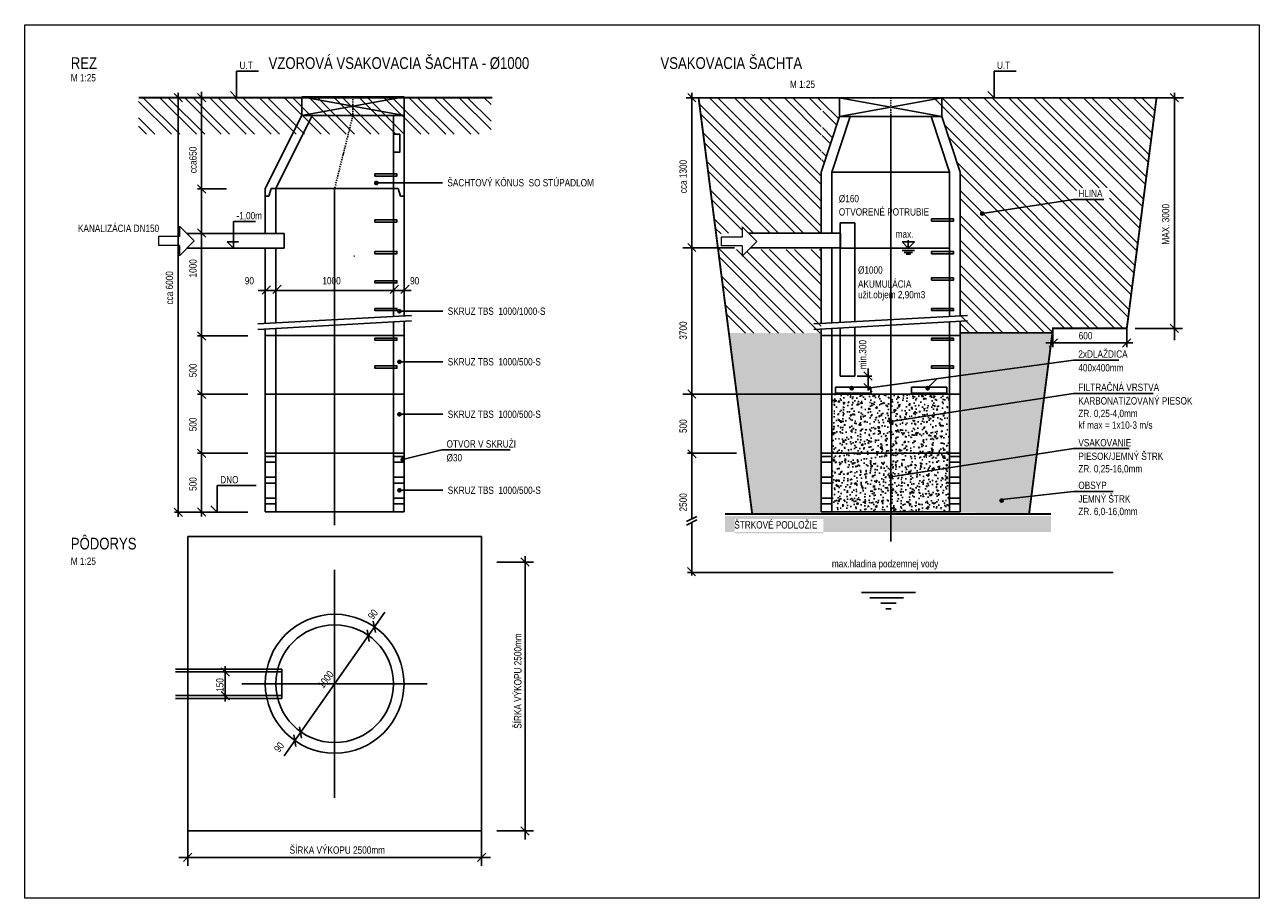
# Model space of a CAD drawing. Header units: millimetres. Extents: x 371321 to 690386, y -299082 to -101508.
# Tile 4 of 38: x 401101 to 411601, y -292294 to -284869. Entities that reach past the tile are written whole.
import ezdxf

# ---------------------------------------------------------------- set-up
doc = ezdxf.new("R2010")
doc.units = ezdxf.units.MM
doc.header["$LTSCALE"] = 10
doc.header["$MEASUREMENT"] = 0
doc.linetypes.add('CENTER1', pattern=[0.77, 0.5, -0.1, 0.07, -0.1])
doc.linetypes.add('DASHDOTX2', pattern=[2, 1, -0.5, 0, -0.5])
for name, color, linetype in [('0B_FLUHEP_E_OSI', 7, 'DASHDOTX2'), ('0B_FLUHEP_E_TENKA', 7, 'Continuous'), ('koty vodar', 5, 'Continuous'), ('koty zti', 5, 'Continuous'), ('PT-KANAL.DAZDOVA', 7, 'Continuous')]:
    doc.layers.add(name, color=color, linetype=linetype)
doc.layers.add('koty', color=178, linetype='Continuous', lineweight=0)
doc.layers.add('RAMCEK', color=6, linetype='Continuous', lineweight=30, plot=False)
doc.styles.add('POPIS', font='arial.ttf', dxfattribs={"width": 0.8})
doc.styles.get("Standard").update_dxf_attribs({"font": 'simplex.shx', "width": 0.8})
doc.dimstyles.get("Standard").update_dxf_attribs({"dimtxt": 0.18, "dimasz": 0.18, "dimexe": 0.18, "dimexo": 0.0625, "dimgap": 0.09, "dimtad": 0, "dimtih": 1, "dimtoh": 1, "dimdec": 4, "dimzin": 0, "dimdsep": 46, "dimtxsty": 'Standard', "dimcen": 0.09, "dimadec": 0, "dimazin": 0, "dimtfac": 1, "dimtdec": 4, "dimtofl": 0, "dimtmove": 0, "dimatfit": 3, "dimfxl": 1, "dimtolj": 1, "dimtzin": 0, "dimarcsym": 0})

# ---------------------------------------------------------------- blocks, each defined once
blk = doc.blocks.new('A$C442C5F31')
at = {"layer": 'koty', "linetype": 'Continuous'}
h = blk.add_hatch(color=0, dxfattribs=at)
h.paths.add_polyline_path([(0, 35), (0, 65), (71.7, 65), (71.7, 100), (121.7, 50), (71.7, 0), (71.7, 35)], flags=17)
h.paths.add_polyline_path([(0, 35), (0, 65), (71.7, 65), (71.7, 100), (121.7, 50), (71.7, 0), (71.7, 35)])
at = {"layer": 'koty', "color": 0, "linetype": 'Continuous'}
for p, q in [((71.7, 100), (71.7, 65)), ((71.7, 100), (121.7, 50)), ((0, 65), (0, 35)), ((71.7, 65), (0, 65)), ((71.7, 0), (121.7, 50)), ((71.7, 35), (0, 35)), ((71.7, 35), (71.7, 0))]:
    blk.add_line(p, q, dxfattribs=at)

msp = doc.modelspace()

# ---------------------------------------------------------------- hatches: boundary and pattern name
h = msp.add_hatch()
h.set_pattern_fill('ANSI32', color=8, scale=400, angle=90)
h.set_pattern_definition([(135, (-224543.34, 910878.73), (-106.066017, -106.066017), []), (135, (-224543.34, 910949.44), (-106.066017, -106.066017), [])])
h.paths.add_polyline_path([(402407, -285490), (402406, -285489), (402069, -285489), (402069, -285800), (402407, -285800)])
h.paths.add_polyline_path([(402606, -285489), (402407, -285489), (402407, -285800), (402606, -285800)])
h.paths.add_polyline_path([(405067, -285489), (402606, -285489), (402606, -285800), (405067, -285800)])
h = msp.add_hatch()
h.set_pattern_fill('ANSI32', color=8, scale=400, angle=90)
h.set_pattern_definition([(135, (-227130.07, 911988.8), (-106.066017, -106.066017), []), (135, (-227130.07, 912059.51), (-106.066017, -106.066017), [])])
h.paths.add_polyline_path([(407876, -285489), (406832, -285489), (407090, -287491), (407876, -287491), (407876, -286778), (407261, -286778), (407202, -286836), (407202, -286778), (407023, -286778), (407023, -286641), (407202, -286641), (407202, -286586), (407257, -286641), (407876, -286641)])
h = msp.add_hatch()
h.set_pattern_fill('GRAVEL', color=254, scale=200)
h.set_pattern_definition([(228.01279, (399651.648, -291289.433), (-1600, -1800), [26.9072, -2663.8176]), (184.96974, (399633.648, -291309.433), (2400, 200), [46.1736, -4571.185]), (132.51045, (399587.648, -291313.433), (2000, -2200), [32.5576, -3223.2065]), (267.27369, (399509.648, -291363.433), (200, 4000), [42.0476, -4162.7116]), (292.83365, (399507.648, -291405.433), (-1000, 2400), [41.231, -4081.8746]), (357.27369, (399523.648, -291443.433), (-4000, 200), [42.0476, -4162.7116]), (37.69424, (399565.648, -291445.433), (-2600, -2000), [55.6058, -5504.9697]), (72.25533, (399609.648, -291411.433), (1400, 4400), [52.4976, -5197.2643]), (121.42957, (399625.648, -291361.433), (-1600, 2600), [42.19, -4176.8146]), (175.23636, (399603.648, -291325.433), (2200, -200), [48.1664, -2360.1525]), (222.39744, (399555.648, -291321.433), (-2400, -2200), [62.2896, -6166.675]), (138.81407, (399707.648, -291365.433), (-1400, 1200), [21.2602, -2104.769]), (171.46923, (399691.648, -291351.433), (2600, -400), [40.4474, -4004.3023]), (225, (399651.65, -291345.43), (-2e-14, -200), [28.2842, -254.5585]), (203.1986, (399637.648, -291321.433), (1000, 400), [15.2316, -1507.923]), (291.8014, (399623.648, -291327.433), (-200, 600), [21.5406, -1055.4924]), (30.96376, (399631.648, -291347.433), (600, 400), [34.9858, -1131.2046]), (161.56505, (399661.65, -291329.433), (400, -200), [25.2982, -607.1573]), (16.38954, (399507.648, -291327.433), (2000, 600), [35.44, -3508.569]), (70.34618, (399541.648, -291317.433), (-800, -2200), [29.7322, -2943.4815]), (293.1986, (399661.648, -291289.433), (-400, 1000), [30.463, -1492.6916]), (343.61046, (399673.648, -291317.433), (-2000, 600), [35.44, -3508.569]), (339.44395, (399507.648, -291451.433), (-1000, 400), [34.176, -1674.6247]), (294.77514, (399539.648, -291463.433), (-1000, 2200), [28.6356, -2834.9286]), (66.8014, (399663.648, -291489.433), (400, 1000), [30.463, -1492.6916]), (17.35402, (399675.648, -291461.433), (-2600, -800), [33.5262, -3319.0847]), (69.44395, (399565.648, -291489.433), (-400, -1000), [17.088, -1691.7127]), (101.30993, (399651.648, -291489.433), (-200, 800), [10.198, -1009.606]), (165.96376, (399649.65, -291479.433), (600, -200), [41.231, -783.39]), (186.00901, (399609.648, -291469.433), (2000, 200), [38.21, -3782.7846]), (303.69007, (399631.65, -291365.433), (-200, 400), [28.8444, -692.266]), (353.15723, (399647.648, -291389.433), (3400, -400), [50.3588, -4985.5125]), (60.9454, (399697.648, -291395.433), (-800, -1400), [20.5912, -2038.5348]), (90, (399707.65, -291377.43), (-200, 200), [12, -188]), (120.25644, (399605.648, -291463.433), (800, -1400), [27.7848, -2750.704]), (48.01279, (399591.648, -291439.433), (1600, 1800), [53.8144, -2636.9104]), (0, (399627.65, -291399.43), (200, 200), [52, -148]), (325.30485, (399679.648, -291399.433), (2000, -1400), [31.6228, -3130.655]), (254.0546, (399705.648, -291417.433), (-200, -800), [29.1204, -1426.9016]), (207.645975, (399697.648, -291445.433), (-3800, -2000), [47.413, -4693.8948]), (175.42608, (399655.648, -291467.433), (-2600, 200), [50.1598, -4965.8147])])
h.paths.add_polyline_path([(407876, -287489), (407090, -287489), (407295, -289030), (408466, -289009), (409648, -289023), (409822, -287642), (409056, -287760), (409056, -289009), (407876, -289009)])
h.paths.add_polyline_path([(409841, -287489), (409056, -287489), (409056, -287760), (409822, -287642)])
h = msp.add_hatch()
h.set_pattern_fill('AR-CONC', color=8, scale=15)
h.set_pattern_definition([(50, (399507.65, -291989.43), (107.589, -9.4128), [11.25, -123.75]), (355, (399507.65, -291989.43), (-20.8127, 112.8288), [9, -99]), (100.4514, (399516.61, -291990.22), (86.7763, 103.416), [9.561, -105.1713]), (46.1842, (399507.65, -291959.43), (160.0862, -24.8279), [16.875, -185.625]), (96.6356, (399520.99, -291961.5), (140.1993, 146.1178), [14.3416, -157.757]), (351.1842, (399507.65, -291959.43), (140.1993, 146.1178), [13.5, -148.5]), (21, (399522.65, -291966.93), (89.53606, -60.3928), [11.25, -123.75]), (326, (399522.65, -291966.93), (36.4973, 108.7725), [9, -99]), (71.4514, (399530.11, -291971.97), (126.0334, 48.3797), [9.561, -105.1713]), (37.5, (399507.648, -291989.433), (1.82398, 49.93408), [0, -97.8, 0, -100.5, 0, -99.375]), (7.5, (399507.65, -291989.433), (39.46043, 59.16176), [0, -57.3, 0, -95.55, 0, -37.875]), (327.5, (399474.198, -291989.433), (80.07337, -3.38323), [0, -37.5, 0, -117, 0, -155.25]), (317.5, (399459.2, -291989.43), (87.47793, 15.01575), [0, -48.75, 0, -77.7, 0, -110.25])])
h.paths.add_polyline_path([(407966, -288009), (407966, -288509), (408466, -288509), (408466, -288009)])
h.paths.add_polyline_path([(408466, -288009), (408466, -288351), (408966, -288274), (408966, -288009)])
h.paths.add_polyline_path([(408466, -288351), (408466, -288509), (408966, -288509), (408966, -288274)])
h = msp.add_hatch()
h.set_pattern_fill('AR-CONC', color=256, scale=15)
h.set_pattern_definition([(50, (399507.65, -291489.43), (107.589, -9.4128), [11.25, -123.75]), (355, (399507.65, -291489.43), (-20.8127, 112.8288), [9, -99]), (100.4514, (399516.61, -291490.22), (86.7763, 103.416), [9.561, -105.1713]), (46.1842, (399507.65, -291459.43), (160.0862, -24.8279), [16.875, -185.625]), (96.6356, (399520.99, -291461.5), (140.1993, 146.1178), [14.3416, -157.757]), (351.1842, (399507.65, -291459.43), (140.1993, 146.1178), [13.5, -148.5]), (21, (399522.65, -291466.93), (89.53606, -60.3928), [11.25, -123.75]), (326, (399522.65, -291466.93), (36.4973, 108.7725), [9, -99]), (71.4514, (399530.11, -291471.97), (126.0334, 48.3797), [9.561, -105.1713]), (37.5, (399507.648, -291489.433), (1.82398, 49.93408), [0, -97.8, 0, -100.5, 0, -99.375]), (7.5, (399507.65, -291489.433), (39.46043, 59.16176), [0, -57.3, 0, -95.55, 0, -37.875]), (327.5, (399474.198, -291489.433), (80.07337, -3.38323), [0, -37.5, 0, -117, 0, -155.25]), (317.5, (399459.2, -291489.43), (87.47793, 15.01575), [0, -48.75, 0, -77.7, 0, -110.25])])
h.paths.add_polyline_path([(408466, -289009), (408466, -288509), (407966, -288509), (407966, -289009)])
h.paths.add_polyline_path([(408466, -288712), (408466, -289009), (408966, -289009), (408966, -288635)])
h.paths.add_polyline_path([(408966, -288509), (408966, -288635), (408466, -288712), (408466, -288509)])
at = {"ltscale": 0.5}
h = msp.add_hatch(dxfattribs=at)
h.set_pattern_fill('GRAVEL', color=254, scale=100)
h.set_pattern_definition([(228.0127875, (-227058.0666, 912324.479), (-800, -900), [13.4536, -1331.908805]), (184.96974073, (-227067.0666, 912314.4787), (1200, 100), [23.0868, -2285.592476]), (132.5104471, (-227090.0666, 912312.479), (1000, -1100), [16.2788, -1611.6032596]), (267.273689, (-227129.0666, 912287.4787), (100, 2000), [21.0238, -2081.355804]), (292.83365418, (-227130.0666, 912266.4787), (-500, 1200), [20.6155, -2040.937313]), (357.273689, (-227122.0666, 912247.4787), (-2000, 100), [21.0238, -2081.355804]), (37.69424047, (-227101.0666, 912246.4787), (-1300, -1000), [27.8029, -2752.484855]), (72.25532837, (-227079.0666, 912263.4787), (700, 2200), [26.2488, -2598.63215]), (121.4295656, (-227071.0666, 912288.4787), (-800, 1300), [21.095, -2088.407311]), (175.2363583, (-227082.067, 912306.479), (1100, -100), [24.0832, -1180.076258]), (222.3974378, (-227106.0666, 912308.4787), (-1200, -1100), [31.1448, -3083.3375005]), (138.8140748, (-227030.067, 912286.479), (-700, 600), [10.6301, -1052.384481]), (171.4692344, (-227038.0666, 912293.4787), (1300, -200), [20.2237, -2002.1511416]), (225, (-227058.07, 912296.48), (-1e-14, -100), [14.1421, -127.279256]), (203.1985905, (-227065.067, 912308.479), (500, 200), [7.6158, -753.9615106]), (291.8014095, (-227072.067, 912305.479), (-100, 300), [10.7703, -527.746181]), (30.9637565, (-227068.067, 912295.479), (300, 200), [17.4929, -565.6022895]), (161.5650512, (-227053.067, 912304.48), (200, -100), [12.6491, -303.578666]), (16.38954033, (-227130.0666, 912305.479), (1000, 300), [17.72, -1754.284515]), (70.34617594, (-227113.0666, 912310.479), (-400, -1100), [14.8661, -1471.740775]), (293.1985905, (-227053.067, 912324.479), (-200, 500), [15.2315, -746.3458106]), (343.61045967, (-227047.0666, 912310.479), (-1000, 300), [17.72, -1754.284515]), (339.4439548, (-227130.067, 912243.479), (-500, 200), [17.088, -837.3123745]), (294.77514057, (-227114.0666, 912237.479), (-500, 1100), [14.3178, -1417.464306]), (66.8014095, (-227052.067, 912224.479), (200, 500), [15.2315, -746.3458106]), (17.35402464, (-227046.0666, 912238.479), (-1300, -400), [16.7631, -1659.5423614]), (69.4439548, (-227101.067, 912224.479), (-200, -500), [8.544, -845.8563745]), (101.3099325, (-227058.067, 912224.479), (-100, 400), [5.099, -504.802951]), (165.9637565, (-227059.067, 912229.479), (300, -100), [20.6155, -391.6950626]), (186.00900596, (-227079.0666, 912234.4787), (1000, 100), [19.105, -1891.3923175]), (303.6900675, (-227068.067, 912286.48), (-100, 200), [14.4222, -346.1329275]), (353.1572266, (-227060.0666, 912274.4787), (1700, -200), [25.1794, -2492.7562624]), (60.9453959, (-227035.067, 912271.479), (-400, -700), [10.2956, -1019.267414]), (90, (-227030.07, 912280.48), (-100, 100), [6, -94]), (120.25643716, (-227081.0666, 912237.479), (400, -700), [13.8924, -1375.351999]), (48.0127875, (-227088.0666, 912249.479), (800, 900), [26.9072, -1318.455205]), (0, (-227070.07, 912269.48), (100, 100), [26, -74]), (325.30484647, (-227044.0666, 912269.479), (1000, -700), [15.8114, -1565.32743]), (254.0546041, (-227031.067, 912260.479), (-100, -400), [14.5602, -713.450789]), (207.64597536, (-227035.0666, 912246.4787), (-1900, -1000), [23.7065, -2346.947418]), (175.42607874, (-227056.0666, 912235.4787), (-1300, 100), [25.0799, -2482.907341])])
h.paths.add_polyline_path([(409829, -289045), (407056, -289045), (407056, -289180), (409830, -289180)])
h.paths.add_polyline_path([(407138, -289192), (407894, -289192), (407894, -289070), (407138, -289070)])

# ---------------------------------------------------------------- linework, layer by layer
at = {"linetype": 'Continuous', "ltscale": 10}
for p, q in [((402903, -285264), (403090, -285264)), ((402903, -285489), (402903, -285264)), ((409345, -285264), (409533, -285264)), ((409345, -285489), (409345, -285264)), ((402371, -285454), (402442, -285524)), ((402571, -285454), (402642, -285524)), ((402606, -285439), (402606, -289048)), ((402903, -285489), (402850, -285436)), ((410956, -285489), (406727, -285489)), ((406740, -285454), (406810, -285524)), ((409345, -285489), (409292, -285436)), ((410843, -285454), (410914, -285524)), ((410021, -286354), (409244, -286474)), ((410021, -286354), (410279, -286354)), ((402571, -286603), (402642, -286674)), ((406740, -286727), (406810, -286797)), ((408616, -286767), (408563, -286713)), ((408616, -286767), (408616, -286700)), ((408616, -286767), (408669, -286713)), ((403087, -287127), (404387, -287127)), ((403120, -287158), (403191, -287087)), ((403210, -287154), (403281, -287083)), ((404210, -287154), (404281, -287083)), ((404300, -287154), (404371, -287083)), ((402571, -287479), (402642, -287550)), ((410843, -287414), (410914, -287485)), ((403147, -287509), (404327, -287509)), ((407876, -287509), (409056, -287509)), ((409786, -287574), (410525, -287574)), ((409814, -287609), (409884, -287539)), ((410438, -287609), (410509, -287539)), ((410021, -287719), (408268, -287958)), ((410021, -287719), (410405, -287719)), ((408238, -287818), (408308, -287889)), ((402571, -287975), (402642, -288046)), ((403147, -288009), (404327, -288009)), ((406740, -287973), (406810, -288043)), ((407876, -288009), (409056, -288009)), ((408238, -287918), (408308, -287988)), ((410021, -288002), (408467, -288241)), ((410021, -288002), (410697, -288002)), ((402571, -288475), (402642, -288546)), ((403147, -288509), (404327, -288509)), ((403147, -288538), (403237, -288538)), ((404237, -288538), (404327, -288538)), ((404648, -288483), (404317, -288565)), ((404648, -288483), (405230, -288483)), ((406740, -288481), (406811, -288551)), ((407876, -288509), (409056, -288509)), ((407876, -288538), (407966, -288538)), ((410021, -288472), (408467, -288711)), ((408966, -288538), (409056, -288538)), ((410021, -288472), (410495, -288472)), ((403147, -288588), (403237, -288588)), ((404237, -288588), (404327, -288588)), ((407876, -288588), (407966, -288588)), ((408966, -288588), (409056, -288588)), ((403147, -288714), (403237, -288714)), ((404237, -288714), (404327, -288714)), ((407876, -288714), (407966, -288714)), ((408966, -288714), (409056, -288714)), ((403147, -288764), (403237, -288764)), ((404237, -288764), (404327, -288764)), ((407876, -288764), (407966, -288764)), ((408966, -288764), (409056, -288764)), ((410021, -288835), (409410, -288903)), ((410021, -288835), (410359, -288835)), ((403147, -288892), (403237, -288892)), ((403147, -288942), (403237, -288942)), ((404237, -288892), (404327, -288892)), ((404237, -288942), (404327, -288942)), ((407876, -288892), (407966, -288892)), ((407876, -288942), (407966, -288942)), ((408966, -288892), (409056, -288892)), ((408966, -288942), (409056, -288942)), ((402371, -288978), (402442, -289049)), ((402571, -288975), (402642, -289046)), ((403147, -289009), (404327, -289009)), ((407876, -289009), (409056, -289009)), ((402487, -289220), (402487, -291720)), ((404987, -289220), (402487, -289220)), ((404987, -291720), (404987, -289220)), ((405117, -289436), (405428, -289436)), ((405392, -289471), (405321, -289401)), ((405357, -291795), (405357, -289385)), ((406737, -289483), (406807, -289553)), ((404084, -290036), (404066, -289938)), ((404032, -290110), (404015, -290011)), ((402806, -290320), (402806, -290620)), ((402771, -290335), (402842, -290406)), ((403287, -290345), (403287, -290595)), ((402771, -290535), (402842, -290606)), ((403456, -290933), (403438, -290835)), ((403407, -291003), (403390, -290904)), ((405392, -291756), (405321, -291685)), ((402487, -292017), (402487, -291707)), ((402487, -291720), (404987, -291720)), ((404987, -291707), (404987, -292017)), ((405428, -291720), (405117, -291720)), ((402412, -291946), (405062, -291946)), ((402451, -291982), (402522, -291911)), ((404951, -291982), (405022, -291911))]:
    msp.add_line(p, q, dxfattribs=at)
for p, q in [((402407, -285447), (402407, -289052)), ((406776, -285447), (406776, -289068)), ((406832, -285489), (407288, -289027)), ((410879, -285447), (410879, -287551)), ((403309, -286643), (402482, -286643)), ((403309, -286643), (403309, -286768)), ((408038, -286641), (407257, -286641)), ((408036, -287400), (408036, -286552)), ((408161, -286552), (408036, -286552)), ((408038, -286641), (408038, -286766)), ((408161, -287393), (408161, -286552)), ((403309, -286768), (402482, -286768)), ((406699, -286764), (407137, -286764)), ((408038, -286766), (407273, -286766)), ((408966, -286768), (408041, -286768)), ((408036, -287855), (408036, -287446)), ((408161, -287855), (408161, -287439)), ((409056, -287489), (409841, -287489)), ((402572, -287513), (403000, -287513)), ((408274, -287791), (408274, -287979)), ((408161, -287855), (408036, -287855)), ((408307, -287855), (408182, -287855)), ((402572, -288009), (403000, -288009)), ((406699, -288010), (407876, -288010)), ((408298, -287950), (407998, -287950)), ((407998, -287950), (407998, -288000)), ((407998, -288000), (408298, -288000)), ((408298, -288000), (408298, -287950)), ((408944, -287950), (408644, -287950)), ((408644, -287950), (408644, -288000)), ((408644, -288000), (408944, -288000)), ((408944, -288000), (408944, -287950)), ((402572, -288509), (403000, -288509)), ((407155, -288511), (406738, -288511)), ((402375, -289012), (403000, -289012)), ((406776, -289098), (406776, -289551)), ((408218, -289696), (408677, -289696)), ((408289, -289739), (408574, -289739)), ((408382, -289786), (408513, -289786)), ((408426, -289834), (408469, -289834))]:
    msp.add_line(p, q)
at = {"color": 1, "linetype": 'Continuous', "ltscale": 10}
for p, q in [((403457, -285641), (403457, -285481)), ((404327, -285481), (403457, -285481)), ((404327, -286262), (404327, -285481)), ((408031, -285649), (408031, -285489)), ((408900, -285489), (408031, -285489)), ((408900, -285489), (408900, -285649)), ((403457, -285641), (403147, -286262)), ((403237, -286262), (403547, -285641)), ((404327, -285641), (403457, -285641)), ((404237, -286262), (404237, -285641)), ((407876, -286122), (408031, -285649)), ((407966, -286122), (408121, -285649)), ((408900, -285649), (408031, -285649)), ((408810, -285649), (408966, -286122)), ((408900, -285649), (409056, -286122)), ((407876, -286643), (407876, -286122)), ((407966, -286643), (407966, -286122)), ((407966, -286122), (408966, -286122)), ((408966, -287348), (408966, -286122)), ((409056, -287343), (409056, -286122)), ((404327, -287343), (404327, -286170)), ((403147, -286643), (403147, -286262)), ((403147, -286327), (403177, -286327)), ((403196, -286262), (403177, -286327)), ((404277, -286262), (403196, -286262)), ((403237, -286643), (403237, -286262)), ((404237, -287348), (404237, -286262)), ((404277, -286262), (404297, -286327)), ((404327, -286327), (404297, -286327)), ((403147, -287409), (403147, -286768)), ((403237, -287404), (403237, -286768)), ((407876, -287409), (407876, -286766)), ((407966, -287404), (407966, -286766)), ((403147, -289009), (403147, -287455)), ((403237, -289009), (403237, -287450)), ((404237, -289009), (404237, -287394)), ((404327, -289009), (404327, -287389)), ((407876, -289009), (407876, -287455)), ((407966, -289009), (407966, -287450)), ((408966, -289009), (408966, -287394)), ((409056, -289009), (409056, -287389))]:
    msp.add_line(p, q, dxfattribs=at)
at = {"color": 8}
for p, q in [((410511, -287166), (408834, -285489)), ((410519, -287103), (408905, -285489)), ((410535, -286978), (409046, -285489)), ((410543, -286915), (409117, -285489)), ((410047, -286277), (409259, -285489)), ((410096, -286256), (409329, -285489)), ((410238, -286256), (409471, -285489)), ((410308, -286256), (409541, -285489)), ((410608, -286414), (409683, -285489)), ((410616, -286351), (409754, -285489)), ((410632, -286226), (409895, -285489)), ((410640, -286163), (409966, -285489)), ((410656, -286038), (410107, -285489)), ((410664, -285976), (410178, -285489)), ((410680, -285850), (410319, -285489)), ((410688, -285788), (410390, -285489)), ((410705, -285662), (410531, -285489)), ((410713, -285600), (410602, -285489)), ((408024, -285669), (407876, -285521)), ((408007, -285722), (407888, -285603)), ((407972, -285829), (407885, -285742)), ((410495, -287291), (408924, -285720)), ((407955, -285882), (407883, -285811)), ((409881, -286748), (408958, -285825)), ((407902, -286042), (407879, -286018)), ((407920, -285989), (407880, -285949)), ((409715, -286723), (409028, -286036)), ((409678, -286757), (409056, -286135)), ((409543, -286763), (409056, -286277)), ((410592, -286539), (410326, -286274)), ((409474, -286765), (409056, -286347)), ((410559, -286790), (410120, -286350)), ((410567, -286727), (410191, -286350)), ((410584, -286602), (410326, -286344)), ((409333, -286766), (409056, -286489)), ((409262, -286766), (409056, -286559)), ((409842, -287486), (409056, -286701)), ((410442, -287450), (409715, -286723)), ((410487, -287354), (409882, -286749)), ((409774, -287489), (409057, -286773)), ((409947, -287450), (409265, -286769)), ((410017, -287450), (409335, -286767)), ((410159, -287450), (409474, -286766)), ((410230, -287450), (409545, -286766)), ((410371, -287450), (409678, -286757)), ((409632, -287489), (409056, -286913)), ((409562, -287489), (409056, -286984)), ((409420, -287489), (409056, -287125)), ((409349, -287489), (409056, -287196)), ((409208, -287489), (409056, -287337)), ((409137, -287489), (409056, -287408))]:
    msp.add_line(p, q, dxfattribs=at)
at = {"color": 8, "linetype": 'CENTER1', "ltscale": 200000}
for p, q in [((408466, -289260), (408466, -285649)), ((403736, -289121), (403736, -286262)), ((403737, -289502), (403737, -291439)), ((404524, -290470), (402949, -290470))]:
    msp.add_line(p, q, dxfattribs=at)
at = {"linetype": 'Continuous'}
msp.add_line((403308, -291082), (404163, -289861), dxfattribs=at)
at = {"color": 1, "linetype": 'Continuous'}
for p, q in [((402384, -290345), (403287, -290345)), ((402384, -290370), (403287, -290370)), ((402384, -290570), (403287, -290570)), ((402384, -290595), (403287, -290595))]:
    msp.add_line(p, q, dxfattribs=at)
for points in [[(404079, -286137), (404266, -286137), (404266, -286156), (404079, -286156)], [(404079, -286528), (404266, -286528), (404266, -286547), (404079, -286547)], [(409001, -286519), (408814, -286519), (408814, -286538), (409001, -286538)], [(404079, -286796), (404266, -286796), (404266, -286815), (404079, -286815)], [(409001, -286796), (408814, -286796), (408814, -286815), (409001, -286815)], [(404079, -287045), (404266, -287045), (404266, -287064), (404079, -287064)], [(409001, -287020), (408814, -287020), (408814, -287039), (409001, -287039)], [(404079, -287280), (404266, -287280), (404266, -287299), (404079, -287299)], [(409001, -287280), (408814, -287280), (408814, -287299), (409001, -287299)], [(404079, -287532), (404266, -287532), (404266, -287551), (404079, -287551)], [(409001, -287532), (408814, -287532), (408814, -287551), (409001, -287551)], [(404079, -287769), (404266, -287769), (404266, -287788), (404079, -287788)], [(409001, -287769), (408814, -287769), (408814, -287788), (409001, -287788)]]:
    msp.add_lwpolyline(points, close=True)
at = {"color": 1, "linetype": 'Continuous', "ltscale": 10}
for radius in [590, 500]:
    msp.add_circle((403737, -290470), radius, dxfattribs=at)
at = {"layer": '0B_FLUHEP_E_OSI'}
for p, q in [((403892, -285481), (403892, -285641)), ((408466, -285489), (408466, -285649)), ((403892, -285641), (403737, -286262))]:
    msp.add_line(p, q, dxfattribs=at)
at = {"layer": '0B_FLUHEP_E_TENKA'}
for p, q in [((404327, -285481), (403457, -285641)), ((404327, -285641), (403457, -285481)), ((408900, -285489), (408031, -285649)), ((408900, -285649), (408031, -285489))]:
    msp.add_line(p, q, dxfattribs=at)
msp.add_lwpolyline([(404290, -285800), (404237, -285800), (404237, -285953), (404290, -285953)], close=True, dxfattribs=at)
at = {"layer": 'koty vodar', "linetype": 'Continuous', "ltscale": 10}
for p, q in [((402571, -286230), (402642, -286301)), ((402877, -286542), (403065, -286542)), ((402877, -286767), (402877, -286542)), ((402877, -286767), (402824, -286713)), ((402738, -288786), (403069, -288786)), ((402738, -289011), (402738, -288786)), ((402738, -289011), (402685, -288958)), ((406739, -289525), (410359, -289525))]:
    msp.add_line(p, q, dxfattribs=at)
at = {"layer": 'koty vodar'}
msp.add_line((402572, -286265), (402818, -286265), dxfattribs=at)
at = {"layer": 'koty vodar', "linetype": 'Continuous'}
msp.add_line((402824, -286713), (402918, -286713), dxfattribs=at)
at = {"layer": 'PT-KANAL.DAZDOVA', "linetype": 'Continuous'}
for p, q in [((408563, -286713), (408669, -286713)), ((403899, -286835), (403907, -286835)), ((408563, -286787), (408669, -286787)), ((408581, -286804), (408651, -286804)), ((408597, -286820), (408635, -286820)), ((403084, -287412), (404390, -287340)), ((407813, -287412), (409120, -287340)), ((403084, -287458), (404390, -287386)), ((407813, -287458), (409120, -287386)), ((409846, -287450), (409846, -287609)), ((410474, -287450), (410474, -287609)), ((410546, -287450), (410947, -287450)), ((406729, -289090), (406818, -289048)), ((406729, -289121), (406818, -289078))]:
    msp.add_line(p, q, dxfattribs=at)
at = {"layer": 'PT-KANAL.DAZDOVA', "color": 8, "linetype": 'Continuous', "const_width": 16}
for points in [[(402070, -285489), (405078, -285489)], [(406832, -285489), (407288, -289027)], [(409643, -289027), (409846, -287450), (410474, -287450), (410727, -285489)], [(407056, -289027), (409829, -289027)]]:
    msp.add_lwpolyline(points, dxfattribs=at)
at = {"layer": 'PT-KANAL.DAZDOVA', "linetype": 'Continuous'}
for points in [[(409643, -289027), (409846, -287450), (410474, -287450), (410727, -285489)], [(408777, -287960), (408860, -287877)]]:
    msp.add_lwpolyline(points, dxfattribs=at)
at = {"layer": 'PT-KANAL.DAZDOVA', "linetype": 'Continuous', "const_width": 19.5}
for points in [[(404081, -286214, 1), (404102, -286214, 1)], [(409234, -286474, 1), (409254, -286474, 1)], [(404278, -287304, 1), (404298, -287304, 1)], [(404278, -287734, 1), (404298, -287734, 1)], [(408124, -287958, 1), (408145, -287958, 1)], [(408770, -287958, 1), (408791, -287958, 1)], [(404278, -288180, 1), (404298, -288180, 1)], [(408457, -288241, 1), (408477, -288241, 1)], [(404306, -288565, 1), (404327, -288565, 1)], [(408457, -288711, 1), (408477, -288711, 1)], [(404278, -288826, 1), (404298, -288826, 1)], [(409400, -288913, 1), (409420, -288913, 1)]]:
    msp.add_lwpolyline(points, format="xyb", close=True, dxfattribs=at)
at = {"layer": 'RAMCEK', "lineweight": 0}
msp.add_lwpolyline([(401101, -284869), (411601, -284869), (411601, -292294), (401101, -292294)], close=True, dxfattribs=at)

# ---------------------------------------------------------------- block references
at = {"xscale": 2.5, "yscale": 2.5, "zscale": 2.5}
for p in [(402239, -286832), (407023, -286836)]:
    msp.add_blockref('A$C442C5F31', p, dxfattribs=at)

# ---------------------------------------------------------------- texts
at = {"layer": 'koty vodar', "linetype": 'Continuous', "lineweight": 0, "ltscale": 10, "style": 'POPIS', "width": 0.8}
msp.add_text('VZOROVÁ VSAKOVACIA ŠACHTA - %%C1000', height=100, dxfattribs=at).set_placement((403175, -285245))
at = {"layer": 'koty vodar', "linetype": 'Continuous', "ltscale": 10, "style": 'POPIS', "width": 0.8}
for s, height, p in [('VSAKOVACIA ŠACHTA', 100, (406508, -285245)), ('U.T', 62.5, (409370, -285245)), ('M 1:25', 62.5, (407609, -285406)), ('%%C160', 62.5, (408025, -286378)), ('HLINA', 62.5, (410062, -286334)), ('OTVORENÉ POTRUBIE', 62.5, (408025, -286491)), ('-1,00m', 62.5, (402902, -286523)), ('max.', 62.5, (408508, -286680)), ('%%C1000', 62.5, (408188, -286985)), ('90', 62.5, (402973, -287076)), ('1000', 62.5, (403633, -287076)), ('90', 62.5, (404379, -287076)), ('AKUMULÁCIA', 62.5, (408188, -287104)), ('užit.objem 2,90m3', 62.5, (408189, -287194)), ('600', 62.5, (410065, -287543)), ('2xDLAŽDICA ', 62.5, (410062, -287699)), ('400x400mm', 62.5, (410062, -287816)), ('FILTRAČNÁ VRSTVA', 62.5, (410062, -287982)), ('KARBONATIZOVANÝ PIESOK', 62.5, (410062, -288097)), ('ZR. 0,25-4,0mm', 62.5, (410062, -288204)), ('kf max = 1x10-3 m/s', 62.5, (410062, -288303)), ('VSAKOVANIE', 62.5, (410062, -288453)), ('PIESOK/JEMNÝ ŠTRK', 62.5, (410062, -288568)), ('ZR. 0,25-16,0mm', 62.5, (410062, -288674)), ('DNO', 62.5, (402764, -288767)), ('JEMNÝ ŠTRK', 62.5, (410062, -288930)), ('OBSYP', 62.5, (410062, -288815)), ('ZR. 6,0-16,0mm', 62.5, (410062, -289037)), ('ŠTRKOVÉ PODLOŽIE', 62.5, (407136, -289151)), ('max.hladina podzemnej vody', 62.5, (407966, -289481))]:
    msp.add_text(s, height=height, dxfattribs=at).set_placement(p)
for s, rotation, p in [('cca650', 90, (402563, -286131)), ('cca 1300', 90, (406732, -286301)), ('MAX. 3000', 90, (410836, -286738)), ('1000', 90, (402563, -287017)), ('cca 6000', 90, (402363, -287247)), ('3700', 90, (406732, -287546)), ('min.300', 90, (408259, -287797)), ('500', 90, (402563, -287865)), ('500', 90, (402563, -288324)), ('500', 90, (406732, -288339)), ('500', 90, (402563, -288831)), ('2500', 90, (406732, -289006)), ('90', 53.3125, (404064, -289930)), ('150', 90, (402792, -290539)), ('1000', 53.3125, (403641, -290515)), ('90', 53.3125, (403266, -291059))]:
    msp.add_text(s, height=62.5, rotation=rotation, dxfattribs=at).set_placement(p)
at = {"layer": 'koty zti', "linetype": 'Continuous', "ltscale": 10, "style": 'POPIS', "width": 0.8}
for s, height, p in [('REZ', 100, (401493, -285245)), ('U.T', 62.5, (402928, -285245)), ('M 1:25', 62.5, (401493, -285351)), ('KANALIZÁCIA DN150', 62.5, (401554, -286631)), ('OTVOR V SKRUŹI', 62.5, (404689, -288463)), ('%%C30', 62.5, (404689, -288580)), ('PÔDORYS', 100, (401493, -289329)), ('M 1:25', 62.5, (401493, -289460)), ('ŠÍRKA VÝKOPU 2500mm', 62.5, (403354, -291915))]:
    msp.add_text(s, height=height, dxfattribs=at).set_placement(p)
msp.add_text('ŠÍRKA VÝKOPU 2500mm', height=62.5, rotation=90, dxfattribs=at).set_placement((405326, -290853))
at = {"layer": 'koty zti', "linetype": 'Continuous', "ltscale": 10, "char_height": 62.5, "attachment_point": 4, "style": 'POPIS'}
for s, insert in [('ŠACHTOVÝ KÓNUS  SO STÚPADLOM', (404696, -286212)), ('SKRUZ TBS  1000/1000-S', (404699, -287304)), ('SKRUZ TBS  1000/500-S', (404699, -287734)), ('SKRUZ TBS  1000/500-S', (404699, -288180)), ('SKRUZ TBS  1000/500-S', (404699, -288826))]:
    msp.add_mtext(s, dxfattribs=dict(at, insert=insert))

# ---------------------------------------------------------------- leaders
at = {"linetype": 'Continuous', "ltscale": 10}
for points in [[(404092, -286212), (404654, -286212)], [(404288, -287304), (404658, -287304)], [(404288, -287734), (404658, -287734)], [(404288, -288180), (404658, -288180)], [(404288, -288826), (404658, -288826)]]:
    msp.add_leader(points, dimstyle='Standard', dxfattribs=at)

doc.saveas('drawing.dxf')
